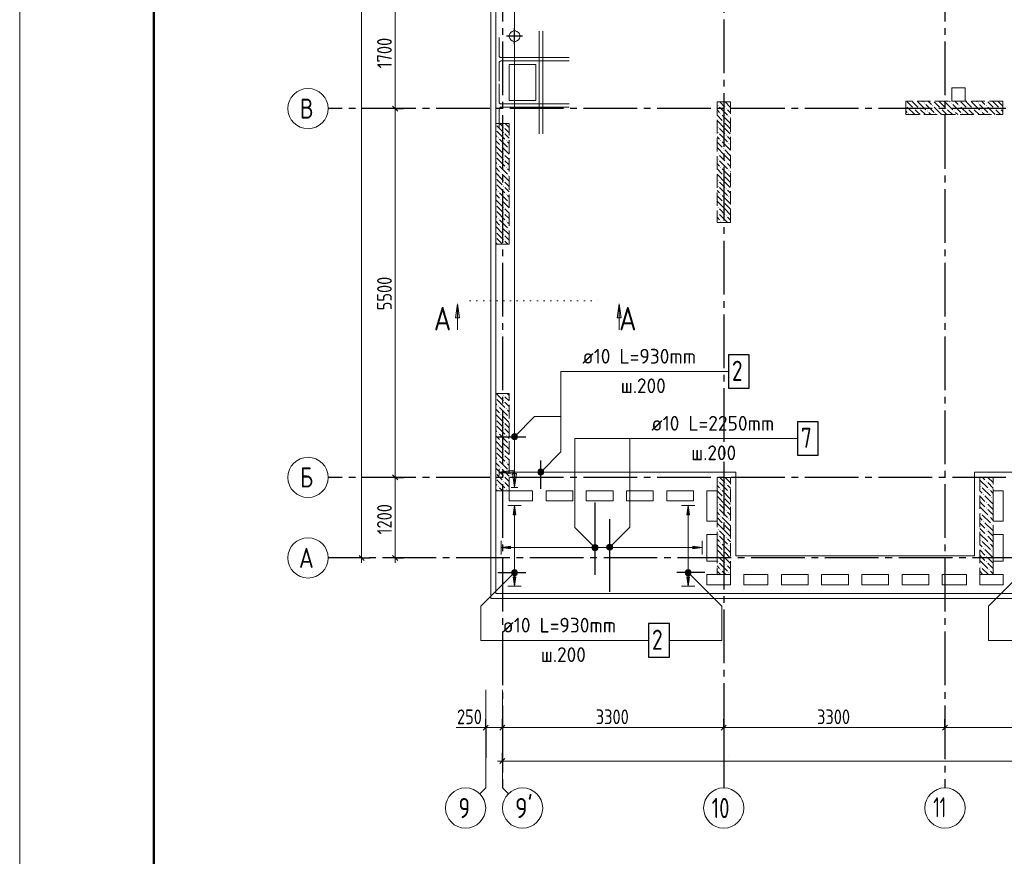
# Model space of a CAD drawing. Header units: millimetres. Extents: x 0 to 61017, y 0 to 42000.
# Tile 4 of 16: x 0 to 14685, y 15950 to 28426. Entities that reach past the tile are written whole.
import ezdxf

# ---------------------------------------------------------------- set-up
doc = ezdxf.new("R2010")
doc.units = ezdxf.units.MM
for name, pattern in [('______2', [270, 200, -70]), ('______5', [1100, 800, -100, 100, -100]), ('______9', [100, 0, -100])]:
    doc.linetypes.add(name, pattern=pattern)
for name, color, linetype, lineweight in [('Standard', 7, 'Continuous', 25), ('ЖБ Перекрытие верхний уровень', 7, 'Continuous', 35), ('ЖБ Пилон', 7, 'Continuous', 35), ('Обрамление проемов стержнями', 7, 'Continuous', 25), ('Оси', 40, '______5', 18), ('Позиционная метка линия выноска', 7, 'Continuous', 13), ('Позиционная метка номер позиции', 7, 'Continuous', 13), ('Размерная выноска', 7, 'Continuous', 13), ('Узлы символ', 7, 'Continuous', 25)]:
    doc.layers.add(name, color=color, linetype=linetype, lineweight=lineweight)
doc.layers.add('Обрамление П-обр. равн.', color=7, linetype='Continuous', lineweight=25, true_color=0x5f1e0f)
doc.styles.add('GOST 2.304-81', font='txt')
doc.styles.add('ISOCPEUR', font='txt')

msp = doc.modelspace()

# ---------------------------------------------------------------- hatches: boundary and pattern name
at = {"layer": 'ЖБ Пилон', "linetype": 'Continuous', "lineweight": 18, "transparency": 33554687}
for points in [[(13490, 27183), (13497, 27190), (13503, 27183), (13497, 27177)], [(13890, 27183), (13897, 27190), (13903, 27183), (13897, 27177)], [(14290, 27183), (14297, 27190), (14303, 27183), (14297, 27177)], [(10410, 27143), (10417, 27150), (10423, 27143), (10417, 27137)], [(10450, 27023), (10457, 27030), (10463, 27023), (10457, 27017)], [(10530, 27103), (10537, 27110), (10543, 27103), (10537, 27097)], [(13215, 27148), (13217, 27150), (13223, 27143), (13217, 27137), (13215, 27139)], [(13250, 27023), (13257, 27030), (13263, 27023), (13257, 27017)], [(13330, 27103), (13337, 27110), (13343, 27103), (13337, 27097)], [(13410, 27103), (13417, 27110), (13423, 27103), (13417, 27097)], [(13530, 27063), (13537, 27070), (13543, 27063), (13537, 27057)], [(13610, 27143), (13617, 27150), (13623, 27143), (13617, 27137)], [(13650, 27023), (13657, 27030), (13663, 27023), (13657, 27017)], [(13730, 27103), (13737, 27110), (13743, 27103), (13737, 27097)], [(13810, 27103), (13817, 27110), (13823, 27103), (13817, 27097)], [(13930, 27063), (13937, 27070), (13943, 27063), (13937, 27057)], [(14010, 27143), (14017, 27150), (14023, 27143), (14017, 27137)], [(14050, 27023), (14057, 27030), (14063, 27023), (14057, 27017)], [(14130, 27103), (14137, 27110), (14143, 27103), (14137, 27097)], [(14210, 27103), (14217, 27110), (14223, 27103), (14217, 27097)], [(14330, 27063), (14337, 27070), (14343, 27063), (14337, 27057)], [(14410, 27143), (14417, 27150), (14423, 27143), (14417, 27137)], [(14450, 27023), (14457, 27030), (14463, 27023), (14457, 27017)], [(14530, 27103), (14537, 27110), (14543, 27103), (14537, 27097)], [(14610, 27103), (14617, 27110), (14623, 27103), (14617, 27097)], [(10490, 26903), (10497, 26910), (10503, 26903), (10497, 26897)], [(10570, 26983), (10577, 26990), (10583, 26983), (10577, 26977)], [(7100, 26867), (7103, 26863), (7100, 26860)], [(7100, 26787), (7103, 26783), (7100, 26780)], [(7210, 26823), (7217, 26830), (7223, 26823), (7217, 26817)], [(7210, 26743), (7217, 26750), (7223, 26743), (7217, 26737)], [(10410, 26823), (10417, 26830), (10423, 26823), (10417, 26817)], [(10410, 26743), (10417, 26750), (10423, 26743), (10417, 26737)], [(7130, 26663), (7137, 26670), (7143, 26663), (7137, 26657)], [(7250, 26623), (7257, 26630), (7263, 26623), (7257, 26617)], [(10450, 26623), (10457, 26630), (10463, 26623), (10457, 26617)], [(10530, 26703), (10537, 26710), (10543, 26703), (10537, 26697)], [(10570, 26583), (10577, 26590), (10583, 26583), (10577, 26577)], [(7100, 26467), (7103, 26463), (7100, 26460)], [(7170, 26543), (7177, 26550), (7183, 26543), (7177, 26537)], [(7290, 26503), (7297, 26510), (7300, 26507), (7300, 26500), (7297, 26497)], [(10490, 26503), (10497, 26510), (10503, 26503), (10497, 26497)], [(7100, 26387), (7103, 26383), (7100, 26380)], [(7210, 26423), (7217, 26430), (7223, 26423), (7217, 26417)], [(7210, 26343), (7217, 26350), (7223, 26343), (7217, 26337)], [(10410, 26423), (10417, 26430), (10423, 26423), (10417, 26417)], [(10410, 26343), (10417, 26350), (10423, 26343), (10417, 26337)], [(10530, 26303), (10537, 26310), (10543, 26303), (10537, 26297)], [(7130, 26263), (7137, 26270), (7143, 26263), (7137, 26257)], [(7170, 26143), (7177, 26150), (7183, 26143), (7177, 26137)], [(7250, 26223), (7257, 26230), (7263, 26223), (7257, 26217)], [(10450, 26223), (10457, 26230), (10463, 26223), (10457, 26217)], [(10570, 26183), (10577, 26190), (10583, 26183), (10577, 26177)], [(7100, 26067), (7103, 26063), (7100, 26060)], [(7210, 26023), (7217, 26030), (7223, 26023), (7217, 26017)], [(7290, 26103), (7297, 26110), (7300, 26107), (7300, 26100), (7297, 26097)], [(10410, 26023), (10417, 26030), (10423, 26023), (10417, 26017)], [(10490, 26103), (10497, 26110), (10503, 26103), (10497, 26097)], [(7100, 25987), (7103, 25983), (7100, 25980)], [(7130, 25863), (7137, 25870), (7143, 25863), (7137, 25857)], [(7210, 25943), (7217, 25950), (7223, 25943), (7217, 25937)], [(10410, 25943), (10417, 25950), (10423, 25943), (10417, 25937)], [(10530, 25903), (10537, 25910), (10543, 25903), (10537, 25897)], [(7170, 25743), (7177, 25750), (7183, 25743), (7177, 25737)], [(7250, 25823), (7257, 25830), (7263, 25823), (7257, 25817)], [(7290, 25703), (7297, 25710), (7300, 25707), (7300, 25700), (7297, 25697)], [(10450, 25823), (10457, 25830), (10463, 25823), (10457, 25817)], [(10490, 25703), (10497, 25710), (10503, 25703), (10497, 25697)], [(10570, 25783), (10577, 25790), (10583, 25783), (10577, 25777)], [(7100, 25667), (7103, 25663), (7100, 25660)], [(7100, 25587), (7103, 25583), (7100, 25580)], [(7210, 25623), (7217, 25630), (7223, 25623), (7217, 25617)], [(10410, 25623), (10417, 25630), (10423, 25623), (10417, 25617)], [(7130, 25463), (7137, 25470), (7143, 25463), (7137, 25457)], [(7210, 25543), (7217, 25550), (7223, 25543), (7217, 25537)], [(7250, 25423), (7257, 25430), (7263, 25423), (7257, 25417)], [(10410, 25543), (10417, 25550), (10423, 25543), (10417, 25537)], [(10450, 25423), (10457, 25430), (10463, 25423), (10457, 25417)], [(10530, 25503), (10537, 25510), (10543, 25503), (10537, 25497)], [(7100, 25267), (7103, 25263), (7100, 25260)], [(7170, 25343), (7177, 25350), (7183, 25343), (7177, 25337)], [(7290, 25303), (7297, 25310), (7300, 25307), (7300, 25300), (7297, 25297)], [(7100, 25187), (7103, 25183), (7100, 25180)], [(7210, 25223), (7217, 25230), (7223, 25223), (7217, 25217)], [(7210, 25143), (7217, 25150), (7223, 25143), (7217, 25137)], [(7100, 22787), (7103, 22783), (7100, 22780)], [(7210, 22823), (7217, 22830), (7223, 22823), (7217, 22817)], [(7130, 22663), (7137, 22670), (7143, 22663), (7137, 22657)], [(7210, 22743), (7217, 22750), (7223, 22743), (7217, 22737)], [(7250, 22623), (7257, 22630), (7263, 22623), (7257, 22617)], [(7170, 22543), (7177, 22550), (7183, 22543), (7177, 22537)], [(7290, 22503), (7297, 22510), (7300, 22507), (7300, 22500), (7297, 22497)], [(7100, 22467), (7103, 22463), (7100, 22460)], [(7100, 22387), (7103, 22383), (7100, 22380)], [(7210, 22423), (7217, 22430), (7223, 22423), (7217, 22417)], [(7210, 22343), (7217, 22350), (7223, 22343), (7217, 22337)], [(7130, 22263), (7137, 22270), (7143, 22263), (7137, 22257)], [(7250, 22223), (7257, 22230), (7263, 22223), (7257, 22217)], [(7100, 22067), (7103, 22063), (7100, 22060)], [(7170, 22143), (7177, 22150), (7183, 22143), (7177, 22137)], [(7210, 22023), (7217, 22030), (7223, 22023), (7217, 22017)], [(7290, 22103), (7297, 22110), (7300, 22107), (7300, 22100), (7297, 22097)], [(7100, 21987), (7103, 21983), (7100, 21980)], [(7210, 21943), (7217, 21950), (7223, 21943), (7217, 21937)], [(7130, 21863), (7137, 21870), (7143, 21863), (7137, 21857)], [(7170, 21743), (7177, 21750), (7183, 21743), (7177, 21737)], [(7250, 21823), (7257, 21830), (7263, 21823), (7257, 21817)], [(7100, 21667), (7103, 21663), (7100, 21660)], [(7210, 21623), (7217, 21630), (7223, 21623), (7217, 21617)], [(7290, 21703), (7297, 21710), (7300, 21707), (7300, 21700), (7297, 21697)], [(7100, 21587), (7103, 21583), (7100, 21580)], [(7130, 21463), (7137, 21470), (7143, 21463), (7137, 21457)], [(7210, 21543), (7217, 21550), (7223, 21543), (7217, 21537)], [(10410, 21543), (10417, 21550), (10423, 21543), (10417, 21537)], [(10530, 21503), (10537, 21510), (10543, 21503), (10537, 21497)], [(14330, 21463), (14337, 21470), (14343, 21463), (14337, 21457)], [(14410, 21543), (14417, 21550), (14423, 21543), (14417, 21537)], [(7250, 21423), (7257, 21430), (7263, 21423), (7257, 21417)], [(10450, 21423), (10457, 21430), (10463, 21423), (10457, 21417)], [(10490, 21303), (10497, 21310), (10503, 21303), (10497, 21297)], [(10570, 21383), (10577, 21390), (10583, 21383), (10577, 21377)], [(14370, 21343), (14377, 21350), (14383, 21343), (14377, 21337)], [(14450, 21423), (14457, 21430), (14463, 21423), (14457, 21417)], [(14490, 21303), (14497, 21310), (14503, 21303), (14497, 21297)], [(10410, 21223), (10417, 21230), (10423, 21223), (10417, 21217)], [(10410, 21143), (10417, 21150), (10423, 21143), (10417, 21137)], [(14410, 21223), (14417, 21230), (14423, 21223), (14417, 21217)], [(14410, 21143), (14417, 21150), (14423, 21143), (14417, 21137)], [(10450, 21023), (10457, 21030), (10463, 21023), (10457, 21017)], [(10530, 21103), (10537, 21110), (10543, 21103), (10537, 21097)], [(14330, 21063), (14337, 21070), (14343, 21063), (14337, 21057)], [(14450, 21023), (14457, 21030), (14463, 21023), (14457, 21017)], [(10490, 20903), (10497, 20910), (10503, 20903), (10497, 20897)], [(10570, 20983), (10577, 20990), (10583, 20983), (10577, 20977)], [(14370, 20943), (14377, 20950), (14383, 20943), (14377, 20937)], [(14490, 20903), (14497, 20910), (14503, 20903), (14497, 20897)], [(10410, 20823), (10417, 20830), (10423, 20823), (10417, 20817)], [(10410, 20743), (10417, 20750), (10423, 20743), (10417, 20737)], [(10530, 20703), (10537, 20710), (10543, 20703), (10537, 20697)], [(14410, 20823), (14417, 20830), (14423, 20823), (14417, 20817)], [(14410, 20743), (14417, 20750), (14423, 20743), (14417, 20737)], [(10450, 20623), (10457, 20630), (10463, 20623), (10457, 20617)], [(10570, 20583), (10577, 20590), (10583, 20583), (10577, 20577)], [(14330, 20663), (14337, 20670), (14343, 20663), (14337, 20657)], [(14450, 20623), (14457, 20630), (14463, 20623), (14457, 20617)], [(10410, 20423), (10417, 20430), (10423, 20423), (10417, 20417)], [(10490, 20503), (10497, 20510), (10503, 20503), (10497, 20497)], [(14370, 20543), (14377, 20550), (14383, 20543), (14377, 20537)], [(14410, 20423), (14417, 20430), (14423, 20423), (14417, 20417)], [(14490, 20503), (14497, 20510), (14503, 20503), (14497, 20497)], [(10410, 20343), (10417, 20350), (10423, 20343), (10417, 20337)], [(10530, 20303), (10537, 20310), (10543, 20303), (10537, 20297)], [(14330, 20263), (14337, 20270), (14343, 20263), (14337, 20257)], [(14410, 20343), (14417, 20350), (14423, 20343), (14417, 20337)], [(10450, 20223), (10457, 20230), (10463, 20223), (10457, 20217)], [(10570, 20183), (10577, 20190), (10583, 20183), (10577, 20177)], [(14450, 20223), (14457, 20230), (14463, 20223), (14457, 20217)]]:
    msp.add_hatch(color=7, dxfattribs=at).paths.add_polyline_path(points, flags=16)
at = {"layer": 'Обрамление П-обр. равн.', "linetype": 'Continuous', "lineweight": 13, "transparency": 33554687}
for points in [[(7400, 21040), (7380, 21180), (7360, 21040)], [(9990, 21040), (9970, 21180), (9950, 21040)], [(8541, 20530), (8541, 20575), (8535, 20553)], [(8541, 20575), (8558, 20514), (8558, 20591)], [(8541, 20575), (8541, 20530), (8558, 20514)], [(8558, 20591), (8580, 20508), (8580, 20598)], [(8558, 20591), (8558, 20514), (8580, 20508)], [(8580, 20598), (8580, 20508), (8602, 20514)], [(8580, 20598), (8602, 20514), (8602, 20591)], [(8602, 20591), (8602, 20514), (8619, 20530)], [(8602, 20591), (8619, 20530), (8619, 20575)], [(8619, 20575), (8619, 20530), (8625, 20553)], [(10040, 20533), (10180, 20553), (10040, 20573)]]:
    msp.add_hatch(color=7, dxfattribs=at).paths.add_polyline_path(points)
for points in [[(7320, 20533), (7180, 20553), (7320, 20573)], [(7400, 20120), (7380, 19980), (7360, 20120)], [(9990, 20120), (9970, 19980), (9950, 20120)]]:
    msp.add_hatch(color=7, dxfattribs=at).paths.add_polyline_path(points, flags=16)
at = {"layer": 'Позиционная метка линия выноска', "linetype": 'Continuous', "lineweight": 13, "transparency": 33554687}
for points in [[(7360, 21650), (7150, 21680), (7360, 21710)], [(7410, 21660), (7380, 21450), (7350, 21660)]]:
    msp.add_hatch(color=7, dxfattribs=at).paths.add_polyline_path(points, flags=16)
at = {"layer": 'Позиционная метка номер позиции', "linetype": 'Continuous', "lineweight": 13, "transparency": 33554687}
for points in [[(7337, 22218), (7412, 22175), (7348, 22239)], [(7337, 22195), (7391, 22164), (7337, 22218)], [(7337, 22218), (7391, 22164), (7412, 22175)], [(7369, 22164), (7337, 22195), (7348, 22175)], [(7337, 22195), (7369, 22164), (7391, 22164)], [(7348, 22239), (7423, 22195), (7369, 22250)], [(7348, 22239), (7412, 22175), (7423, 22195)], [(7369, 22250), (7423, 22195), (7423, 22218)], [(7369, 22250), (7423, 22218), (7391, 22250)], [(7391, 22250), (7423, 22218), (7412, 22239)], [(7729, 21691), (7804, 21648), (7740, 21712)], [(7729, 21669), (7783, 21637), (7729, 21691)], [(7729, 21691), (7783, 21637), (7804, 21648)], [(7761, 21637), (7729, 21669), (7740, 21648)], [(7729, 21669), (7761, 21637), (7783, 21637)], [(7740, 21712), (7815, 21669), (7761, 21723)], [(7740, 21712), (7804, 21648), (7815, 21669)], [(7761, 21723), (7815, 21669), (7815, 21691)], [(7761, 21723), (7815, 21691), (7783, 21723)], [(7783, 21723), (7815, 21691), (7804, 21712)], [(8548, 20521), (8591, 20596), (8537, 20541)], [(8537, 20541), (8591, 20596), (8569, 20596)], [(8537, 20541), (8569, 20596), (8537, 20564)], [(8537, 20564), (8569, 20596), (8548, 20584)], [(8548, 20521), (8612, 20584), (8591, 20596)], [(8569, 20509), (8612, 20584), (8548, 20521)], [(8569, 20509), (8623, 20564), (8612, 20584)], [(8591, 20509), (8623, 20564), (8569, 20509)], [(8591, 20509), (8623, 20541), (8623, 20564)], [(8757, 20571), (8832, 20528), (8768, 20592)], [(8757, 20549), (8811, 20517), (8757, 20571)], [(8757, 20571), (8811, 20517), (8832, 20528)], [(8768, 20592), (8843, 20549), (8789, 20603)], [(8768, 20592), (8832, 20528), (8843, 20549)], [(8789, 20603), (8843, 20549), (8843, 20571)], [(8789, 20603), (8843, 20571), (8811, 20603)], [(8811, 20603), (8843, 20571), (8832, 20592)], [(8623, 20541), (8591, 20509), (8612, 20521)], [(8789, 20517), (8757, 20549), (8768, 20528)], [(8757, 20549), (8789, 20517), (8811, 20517)], [(7412, 20148), (7348, 20212), (7337, 20191)], [(7412, 20148), (7337, 20191), (7391, 20137)], [(7391, 20137), (7337, 20191), (7337, 20169)], [(7391, 20137), (7337, 20169), (7369, 20137)], [(7369, 20137), (7337, 20169), (7348, 20148)], [(7423, 20169), (7369, 20223), (7348, 20212)], [(7423, 20169), (7348, 20212), (7412, 20148)], [(7423, 20191), (7391, 20223), (7369, 20223)], [(7423, 20191), (7369, 20223), (7423, 20169)], [(7391, 20223), (7423, 20191), (7412, 20212)], [(9927, 20191), (9959, 20223), (9938, 20212)], [(9959, 20223), (9927, 20191), (9927, 20169)], [(9959, 20223), (9927, 20169), (9981, 20223)], [(9981, 20223), (9927, 20169), (9938, 20148)], [(9981, 20223), (9938, 20148), (10002, 20212)], [(10002, 20212), (9938, 20148), (9959, 20137)], [(10002, 20212), (9959, 20137), (10013, 20191)], [(10013, 20191), (9959, 20137), (9981, 20137)], [(10013, 20191), (9981, 20137), (10013, 20169)], [(10013, 20169), (9981, 20137), (10002, 20148)]]:
    msp.add_hatch(color=7, dxfattribs=at).paths.add_polyline_path(points)
at = {"layer": 'Узлы символ', "linetype": 'Continuous', "lineweight": 13, "transparency": 33554687}
for points in [[(6498, 23981), (6528, 24191), (6558, 23981)], [(8909, 23981), (8939, 24191), (8969, 23981)]]:
    msp.add_hatch(color=7, dxfattribs=at).paths.add_polyline_path(points, flags=16)

# ---------------------------------------------------------------- linework, layer by layer
at = {"layer": 'Standard', "color": 7, "linetype": 'Continuous', "lineweight": 13, "transparency": 33554687}
for p, q in [((5600, 27100), (5600, 28800)), ((5600, 21600), (5600, 27100)), ((5100, 20400), (5100, 20325)), ((5600, 20400), (5600, 20325)), ((6950, 16970), (6950, 18432)), ((7200, 16970), (7200, 18432)), ((6950, 17870), (6875, 17870)), ((6950, 17870), (7200, 17870)), ((7200, 17870), (10500, 17870)), ((10500, 17870), (13800, 17870)), ((13800, 17870), (17720, 17870)), ((7200, 17370), (7125, 17370)), ((49280, 17370), (7200, 17370)), ((6950, 16970), (6862, 16882)), ((7200, 16970), (7288, 16882))]:
    msp.add_line(p, q, dxfattribs=at)
at = {"layer": 'Standard', "color": 8, "linetype": '______5', "lineweight": -3, "transparency": 33554687}
for p, q in [((7380, 28060), (7380, 28300)), ((7500, 28180), (7260, 28180))]:
    msp.add_line(p, q, dxfattribs=at)
at = {"layer": 'Standard', "color": 251, "linetype": 'Continuous', "lineweight": -3, "true_color": 0x656565, "transparency": 33554687}
for p, q in [((5600, 27100), (5475, 27100)), ((5600, 27100), (5725, 27100)), ((5600, 27100), (5600, 27100)), ((5600, 21600), (5475, 21600)), ((5600, 21600), (5725, 21600)), ((5600, 21600), (5600, 21600)), ((5100, 20400), (4975, 20400)), ((5100, 20400), (5225, 20400)), ((5100, 20400), (5100, 20400)), ((5600, 20400), (5475, 20400)), ((5600, 20400), (5725, 20400)), ((5600, 20400), (5600, 20400)), ((6950, 17870), (6950, 17995)), ((7200, 17870), (7200, 17995)), ((10500, 17870), (10500, 17995)), ((13800, 17870), (13800, 17995)), ((6950, 17870), (6950, 17745)), ((6950, 17870), (6950, 17418)), ((7200, 17870), (7200, 17745)), ((7200, 17870), (7200, 17418)), ((10500, 17870), (10500, 17745)), ((10500, 17870), (10500, 17418)), ((13800, 17870), (13800, 17745)), ((13800, 17870), (13800, 17418)), ((7200, 17370), (7200, 17495)), ((7200, 17370), (7200, 17245)), ((7200, 17370), (7200, 17370))]:
    msp.add_line(p, q, dxfattribs=at)
at = {"layer": 'Standard', "color": 7, "linetype": 'Continuous', "lineweight": 25, "transparency": 33554687}
for p, q in [((5638, 27063), (5562, 27138)), ((5638, 21562), (5562, 21638)), ((5138, 20362), (5062, 20438)), ((5638, 20362), (5562, 20438)), ((6912, 17833), (6987, 17907)), ((7162, 17833), (7238, 17907)), ((10462, 17833), (10538, 17907)), ((13762, 17833), (13838, 17907)), ((7238, 17407), (7162, 17333))]:
    msp.add_line(p, q, dxfattribs=at)
at = {"layer": 'Standard', "color": 7, "linetype": 'Continuous', "lineweight": 13, "transparency": 33554687}
msp.add_lwpolyline([(0, 0), (59400, 0), (59400, 42000), (0, 42000), (0, 0)], close=True, dxfattribs=at)
at = {"layer": 'Standard', "color": 7, "linetype": 'Continuous', "lineweight": 50, "transparency": 33554687}
msp.add_lwpolyline([(2000, 41500), (58900, 41500), (58900, 500), (2000, 500), (2000, 41500)], close=True, dxfattribs=at)
at = {"layer": 'Standard', "color": 7, "linetype": 'Continuous', "lineweight": 13, "transparency": 33554687}
for points in [[(5100, 20400), (5100, 29236), (5100, 29236), (5100, 38900)], [(5600, 20400), (5600, 20655), (5600, 20655), (5600, 21600)]]:
    msp.add_lwpolyline(points, dxfattribs=at)
at = {"layer": 'Standard', "color": 254, "linetype": 'Continuous', "lineweight": 13, "true_color": 0xc4c4ff, "transparency": 33554687}
msp.add_lwpolyline([(7029, 19795), (49781, 19795), (49781, 34901), (7029, 34901), (7029, 19795)], dxfattribs=at)
at = {"layer": 'ЖБ Перекрытие верхний уровень', "color": 7, "linetype": 'Continuous', "lineweight": 18, "transparency": 33554687}
for p, q in [((7100, 34500), (7100, 19870)), ((7308, 28217), (7300, 28193)), ((7323, 28237), (7308, 28217)), ((7343, 28252), (7323, 28237)), ((7367, 28260), (7343, 28252)), ((7393, 28260), (7367, 28260)), ((7417, 28252), (7393, 28260)), ((7437, 28237), (7417, 28252)), ((7452, 28217), (7437, 28237)), ((7460, 28193), (7452, 28217)), ((7300, 28193), (7300, 28167)), ((7300, 28167), (7308, 28143)), ((7308, 28143), (7323, 28123)), ((7323, 28123), (7343, 28108)), ((7343, 28108), (7367, 28100)), ((7367, 28100), (7393, 28100)), ((7393, 28100), (7417, 28108)), ((7417, 28108), (7437, 28123)), ((7437, 28123), (7452, 28143)), ((7452, 28143), (7460, 28167)), ((7460, 28167), (7460, 28193)), ((7700, 27760), (7300, 27760)), ((7300, 27760), (7300, 27220)), ((7700, 27220), (7700, 27760)), ((14100, 27410), (13900, 27410)), ((13900, 27410), (13900, 27210)), ((14100, 27210), (14100, 27410)), ((7300, 27220), (7700, 27220)), ((13900, 27210), (14100, 27210)), ((7300, 21250), (7300, 21400)), ((7300, 21400), (7650, 21400)), ((7650, 21400), (7650, 21250)), ((7850, 21250), (7850, 21400)), ((7850, 21400), (8250, 21400)), ((8250, 21400), (8250, 21250)), ((8450, 21250), (8450, 21400)), ((8450, 21400), (8850, 21400)), ((8850, 21400), (8850, 21250)), ((9050, 21250), (9050, 21400)), ((9050, 21400), (9450, 21400)), ((9450, 21400), (9450, 21250)), ((9650, 21250), (9650, 21400)), ((9650, 21400), (10050, 21400)), ((10050, 21400), (10050, 21250)), ((10250, 20950), (10250, 21400)), ((10250, 21400), (10400, 21400)), ((10400, 21400), (10400, 20950)), ((14520, 20950), (14520, 21400)), ((14520, 21400), (14670, 21400)), ((14670, 21400), (14670, 20950)), ((7650, 21250), (7300, 21250)), ((8250, 21250), (7850, 21250)), ((8850, 21250), (8450, 21250)), ((9450, 21250), (9050, 21250)), ((10050, 21250), (9650, 21250)), ((10400, 20950), (10250, 20950)), ((14670, 20950), (14520, 20950)), ((10250, 20350), (10250, 20750)), ((10250, 20750), (10400, 20750)), ((10400, 20750), (10400, 20350)), ((14520, 20350), (14520, 20750)), ((14520, 20750), (14670, 20750)), ((14670, 20750), (14670, 20350)), ((10400, 20350), (10250, 20350)), ((14670, 20350), (14520, 20350)), ((10250, 20000), (10250, 20150)), ((10250, 20150), (10600, 20150)), ((10600, 20150), (10600, 20000)), ((10800, 20000), (10800, 20150)), ((10800, 20150), (11160, 20150)), ((11160, 20150), (11160, 20000)), ((11360, 20000), (11360, 20150)), ((11360, 20150), (11760, 20150)), ((11760, 20150), (11760, 20000)), ((11960, 20000), (11960, 20150)), ((11960, 20150), (12360, 20150)), ((12360, 20150), (12360, 20000)), ((12560, 20000), (12560, 20150)), ((12560, 20150), (12960, 20150)), ((12960, 20150), (12960, 20000)), ((13160, 20000), (13160, 20150)), ((13160, 20150), (13560, 20150)), ((13560, 20150), (13560, 20000)), ((13760, 20000), (13760, 20150)), ((13760, 20150), (14120, 20150)), ((14120, 20150), (14120, 20000)), ((14320, 20000), (14320, 20150)), ((14320, 20150), (14670, 20150)), ((14670, 20150), (14670, 20000)), ((10600, 20000), (10250, 20000)), ((11160, 20000), (10800, 20000)), ((11760, 20000), (11360, 20000)), ((12360, 20000), (11960, 20000)), ((12960, 20000), (12560, 20000)), ((13560, 20000), (13160, 20000)), ((14120, 20000), (13760, 20000)), ((14670, 20000), (14320, 20000)), ((7100, 19870), (28240, 19870))]:
    msp.add_line(p, q, dxfattribs=at)
at = {"layer": 'ЖБ Пилон', "color": 253, "linetype": '______2', "lineweight": 13, "true_color": 0xa0a0a0, "transparency": 33554687}
for p, q in [((10400, 27200), (10400, 25400)), ((10600, 27200), (10400, 27200)), ((10600, 25400), (10600, 27200)), ((14665, 27210), (13215, 27210)), ((13215, 27210), (13215, 27010)), ((14665, 27010), (14665, 27210)), ((7100, 26880), (7100, 25080)), ((7300, 26880), (7100, 26880)), ((7300, 25080), (7300, 26880)), ((13215, 27010), (14665, 27010)), ((10400, 25400), (10600, 25400)), ((7100, 25080), (7300, 25080)), ((7100, 22850), (7100, 21400)), ((7300, 22850), (7100, 22850)), ((7300, 21400), (7300, 22850)), ((10400, 21600), (10400, 20150)), ((10600, 21600), (10400, 21600)), ((10600, 20150), (10600, 21600)), ((14320, 21600), (14320, 20150)), ((14520, 21600), (14320, 21600)), ((14520, 20150), (14520, 21600)), ((7100, 21400), (7300, 21400)), ((10400, 20150), (10600, 20150)), ((14320, 20150), (14520, 20150))]:
    msp.add_line(p, q, dxfattribs=at)
at = {"layer": 'ЖБ Пилон', "color": 9, "linetype": 'Continuous', "lineweight": 18, "true_color": 0xc7c7c7, "transparency": 33554687}
for p, q in [((10440, 27200), (10517, 27123)), ((10520, 27200), (10597, 27123)), ((13237, 27203), (13317, 27123)), ((13317, 27203), (13310, 27210)), ((13317, 27203), (13397, 27123)), ((13390, 27210), (13397, 27203)), ((13397, 27203), (13517, 27083)), ((13470, 27210), (13477, 27203)), ((13557, 27203), (13550, 27210)), ((13597, 27163), (13557, 27203)), ((13637, 27203), (13717, 27123)), ((13717, 27203), (13710, 27210)), ((13717, 27203), (13797, 27123)), ((13790, 27210), (13797, 27203)), ((13797, 27203), (13917, 27083)), ((13870, 27210), (13877, 27203)), ((13957, 27203), (13950, 27210)), ((13997, 27163), (13957, 27203)), ((14037, 27203), (14117, 27123)), ((14117, 27203), (14110, 27210)), ((14117, 27203), (14197, 27123)), ((14190, 27210), (14197, 27203)), ((14197, 27203), (14317, 27083)), ((14270, 27210), (14277, 27203)), ((14357, 27203), (14350, 27210)), ((14397, 27163), (14357, 27203)), ((14437, 27203), (14517, 27123)), ((14517, 27203), (14510, 27210)), ((14517, 27203), (14597, 27123)), ((14590, 27210), (14597, 27203)), ((14597, 27203), (14665, 27135)), ((10400, 27080), (10437, 27043)), ((10437, 27123), (10557, 27003)), ((10597, 27043), (10557, 27083)), ((10600, 27040), (10597, 27043)), ((13215, 27065), (13237, 27043)), ((13237, 27123), (13350, 27010)), ((13397, 27043), (13357, 27083)), ((13430, 27010), (13397, 27043)), ((13437, 27083), (13510, 27010)), ((13517, 27163), (13637, 27043)), ((13557, 27043), (13590, 27010)), ((13637, 27123), (13750, 27010)), ((13797, 27043), (13757, 27083)), ((13830, 27010), (13797, 27043)), ((13837, 27083), (13910, 27010)), ((13917, 27163), (14037, 27043)), ((13957, 27043), (13990, 27010)), ((14037, 27123), (14150, 27010)), ((14197, 27043), (14157, 27083)), ((14230, 27010), (14197, 27043)), ((14237, 27083), (14310, 27010)), ((14317, 27163), (14437, 27043)), ((14357, 27043), (14390, 27010)), ((14437, 27123), (14550, 27010)), ((14597, 27043), (14557, 27083)), ((14630, 27010), (14597, 27043)), ((14637, 27083), (14665, 27055)), ((7160, 26880), (7197, 26843)), ((7300, 26820), (7240, 26880)), ((10400, 27000), (10477, 26923)), ((10517, 26803), (10400, 26920)), ((10597, 26883), (10477, 27003)), ((10517, 26883), (10597, 26803)), ((10597, 26963), (10600, 26960)), ((10597, 26883), (10600, 26880)), ((7157, 26803), (7117, 26843)), ((7117, 26763), (7237, 26643)), ((7197, 26763), (7157, 26803)), ((7237, 26803), (7300, 26740)), ((10437, 26803), (10517, 26723)), ((10517, 26803), (10597, 26723)), ((10597, 26803), (10600, 26800)), ((7100, 26700), (7117, 26683)), ((7100, 26620), (7157, 26563)), ((7157, 26643), (7277, 26523)), ((7237, 26723), (7300, 26660)), ((7300, 26580), (7277, 26603)), ((10400, 26680), (10437, 26643)), ((10400, 26600), (10477, 26523)), ((10437, 26723), (10557, 26603)), ((10597, 26483), (10477, 26603)), ((10597, 26643), (10557, 26683)), ((10600, 26640), (10597, 26643)), ((7100, 26540), (7197, 26443)), ((7157, 26403), (7117, 26443)), ((7300, 26420), (7197, 26523)), ((10517, 26403), (10400, 26520)), ((10517, 26483), (10597, 26403)), ((10597, 26563), (10600, 26560)), ((10597, 26483), (10600, 26480)), ((7100, 26300), (7117, 26283)), ((7117, 26363), (7237, 26243)), ((7197, 26363), (7157, 26403)), ((7237, 26403), (7300, 26340)), ((7237, 26323), (7300, 26260)), ((10437, 26403), (10517, 26323)), ((10437, 26323), (10557, 26203)), ((10517, 26403), (10597, 26323)), ((10597, 26403), (10600, 26400)), ((7100, 26220), (7157, 26163)), ((7100, 26140), (7197, 26043)), ((7157, 26243), (7277, 26123)), ((7300, 26180), (7277, 26203)), ((10400, 26280), (10437, 26243)), ((10400, 26200), (10477, 26123)), ((10597, 26083), (10477, 26203)), ((10597, 26243), (10557, 26283)), ((10600, 26240), (10597, 26243)), ((10597, 26163), (10600, 26160)), ((7157, 26003), (7117, 26043)), ((7197, 25963), (7157, 26003)), ((7300, 26020), (7197, 26123)), ((7237, 26003), (7300, 25940)), ((10517, 26003), (10400, 26120)), ((10437, 26003), (10517, 25923)), ((10517, 26083), (10597, 26003)), ((10517, 26003), (10597, 25923)), ((10597, 26083), (10600, 26080)), ((10597, 26003), (10600, 26000)), ((7100, 25900), (7117, 25883)), ((7117, 25963), (7237, 25843)), ((7237, 25923), (7300, 25860)), ((10400, 25880), (10437, 25843)), ((10437, 25923), (10557, 25803)), ((10597, 25843), (10557, 25883)), ((7100, 25820), (7157, 25763)), ((7100, 25740), (7197, 25643)), ((7157, 25843), (7277, 25723)), ((7300, 25620), (7197, 25723)), ((7300, 25780), (7277, 25803)), ((10400, 25800), (10477, 25723)), ((10517, 25603), (10400, 25720)), ((10597, 25683), (10477, 25803)), ((10600, 25840), (10597, 25843)), ((10597, 25763), (10600, 25760)), ((7157, 25603), (7117, 25643)), ((7117, 25563), (7237, 25443)), ((7197, 25563), (7157, 25603)), ((7237, 25603), (7300, 25540)), ((10437, 25603), (10517, 25523)), ((10517, 25683), (10597, 25603)), ((10517, 25603), (10597, 25523)), ((10597, 25683), (10600, 25680)), ((10597, 25603), (10600, 25600)), ((7100, 25500), (7117, 25483)), ((7100, 25420), (7157, 25363)), ((7157, 25443), (7277, 25323)), ((7237, 25523), (7300, 25460)), ((10400, 25480), (10437, 25443)), ((10437, 25523), (10557, 25403)), ((10597, 25443), (10557, 25483)), ((10600, 25440), (10597, 25443)), ((7100, 25340), (7197, 25243)), ((7300, 25220), (7197, 25323)), ((7300, 25380), (7277, 25403)), ((10400, 25400), (10400, 25400)), ((10480, 25400), (10477, 25403)), ((7157, 25203), (7117, 25243)), ((7117, 25163), (7200, 25080)), ((7197, 25163), (7157, 25203)), ((7237, 25203), (7300, 25140)), ((7237, 25123), (7280, 25080)), ((7100, 25100), (7117, 25083)), ((7157, 22803), (7117, 22843)), ((7117, 22763), (7237, 22643)), ((7197, 22763), (7157, 22803)), ((7190, 22850), (7197, 22843)), ((7237, 22803), (7300, 22740)), ((7300, 22820), (7270, 22850)), ((7100, 22700), (7117, 22683)), ((7100, 22620), (7157, 22563)), ((7157, 22643), (7277, 22523)), ((7237, 22723), (7300, 22660)), ((7100, 22540), (7197, 22443)), ((7300, 22420), (7197, 22523)), ((7300, 22580), (7277, 22603)), ((7157, 22403), (7117, 22443)), ((7117, 22363), (7237, 22243)), ((7197, 22363), (7157, 22403)), ((7237, 22403), (7300, 22340)), ((7237, 22323), (7300, 22260)), ((7100, 22300), (7117, 22283)), ((7100, 22220), (7157, 22163)), ((7157, 22243), (7277, 22123)), ((7300, 22180), (7277, 22203)), ((7100, 22140), (7197, 22043)), ((7157, 22003), (7117, 22043)), ((7300, 22020), (7197, 22123)), ((7100, 21900), (7117, 21883)), ((7117, 21963), (7237, 21843)), ((7197, 21963), (7157, 22003)), ((7237, 22003), (7300, 21940)), ((7237, 21923), (7300, 21860)), ((7100, 21820), (7157, 21763)), ((7100, 21740), (7197, 21643)), ((7157, 21843), (7277, 21723)), ((7300, 21780), (7277, 21803)), ((7157, 21603), (7117, 21643)), ((7197, 21563), (7157, 21603)), ((7300, 21620), (7197, 21723)), ((7237, 21603), (7300, 21540)), ((10440, 21600), (10517, 21523)), ((10520, 21600), (10597, 21523)), ((14397, 21563), (14360, 21600)), ((14440, 21600), (14517, 21523)), ((7100, 21500), (7117, 21483)), ((7117, 21563), (7237, 21443)), ((7157, 21443), (7200, 21400)), ((7237, 21523), (7300, 21460)), ((10400, 21480), (10437, 21443)), ((10437, 21523), (10557, 21403)), ((10597, 21443), (10557, 21483)), ((10600, 21440), (10597, 21443)), ((14320, 21560), (14437, 21443)), ((14357, 21443), (14477, 21323)), ((14437, 21523), (14520, 21440)), ((7100, 21420), (7120, 21400)), ((7280, 21400), (7277, 21403)), ((10400, 21400), (10477, 21323)), ((10517, 21203), (10400, 21320)), ((10597, 21283), (10477, 21403)), ((10597, 21363), (10600, 21360)), ((14320, 21400), (14357, 21363)), ((14320, 21320), (14397, 21243)), ((14517, 21203), (14397, 21323)), ((14520, 21360), (14477, 21403)), ((10437, 21203), (10517, 21123)), ((10517, 21283), (10597, 21203)), ((10517, 21203), (10597, 21123)), ((10597, 21283), (10600, 21280)), ((10597, 21203), (10600, 21200)), ((14357, 21203), (14320, 21240)), ((14320, 21160), (14437, 21043)), ((14397, 21163), (14357, 21203)), ((14437, 21203), (14517, 21123)), ((14517, 21283), (14520, 21280)), ((14517, 21203), (14520, 21200)), ((10400, 21080), (10437, 21043)), ((10400, 21000), (10477, 20923)), ((10437, 21123), (10557, 21003)), ((10597, 20883), (10477, 21003)), ((10597, 21043), (10557, 21083)), ((10600, 21040), (10597, 21043)), ((14320, 21000), (14357, 20963)), ((14357, 21043), (14477, 20923)), ((14437, 21123), (14520, 21040)), ((14520, 20960), (14477, 21003)), ((10517, 20803), (10400, 20920)), ((10517, 20883), (10597, 20803)), ((10597, 20963), (10600, 20960)), ((10597, 20883), (10600, 20880)), ((14320, 20920), (14397, 20843)), ((14517, 20803), (14397, 20923)), ((14517, 20883), (14520, 20880)), ((10437, 20803), (10517, 20723)), ((10437, 20723), (10557, 20603)), ((10517, 20803), (10597, 20723)), ((10597, 20803), (10600, 20800)), ((14357, 20803), (14320, 20840)), ((14320, 20760), (14437, 20643)), ((14397, 20763), (14357, 20803)), ((14437, 20803), (14517, 20723)), ((14437, 20723), (14520, 20640)), ((14517, 20803), (14520, 20800)), ((10400, 20680), (10437, 20643)), ((10400, 20600), (10477, 20523)), ((10597, 20483), (10477, 20603)), ((10597, 20643), (10557, 20683)), ((10600, 20640), (10597, 20643)), ((10597, 20563), (10600, 20560)), ((14320, 20600), (14357, 20563)), ((14357, 20643), (14477, 20523)), ((14520, 20560), (14477, 20603)), ((10517, 20403), (10400, 20520)), ((10517, 20483), (10597, 20403)), ((10597, 20483), (10600, 20480)), ((14320, 20520), (14397, 20443)), ((14357, 20403), (14320, 20440)), ((14517, 20403), (14397, 20523)), ((14517, 20483), (14520, 20480)), ((10400, 20280), (10437, 20243)), ((10437, 20403), (10517, 20323)), ((10437, 20323), (10557, 20203)), ((10517, 20403), (10597, 20323)), ((10597, 20243), (10557, 20283)), ((10597, 20403), (10600, 20400)), ((14320, 20360), (14437, 20243)), ((14397, 20363), (14357, 20403)), ((14437, 20403), (14517, 20323)), ((14437, 20323), (14520, 20240)), ((14517, 20403), (14520, 20400)), ((10400, 20200), (10450, 20150)), ((10530, 20150), (10477, 20203)), ((10600, 20240), (10597, 20243)), ((10597, 20163), (10600, 20160)), ((14320, 20200), (14357, 20163)), ((14357, 20243), (14450, 20150)), ((14520, 20160), (14477, 20203))]:
    msp.add_line(p, q, dxfattribs=at)
at = {"layer": 'Обрамление П-обр. равн.', "color": 7, "linetype": 'Continuous', "lineweight": 25, "transparency": 33554687}
for p, q in [((7130, 22207), (7550, 22207)), ((7772, 21430), (7772, 21850)), ((8580, 21225), (8580, 20145)), ((8800, 19895), (8800, 20975)), ((7130, 20180), (7550, 20180)), ((10220, 20180), (9800, 20180))]:
    msp.add_line(p, q, dxfattribs=at)
at = {"layer": 'Обрамление П-обр. равн.', "color": 251, "linetype": 'Continuous', "lineweight": 13, "true_color": 0x494949, "transparency": 33554687}
for p, q in [((7380, 21180), (7280, 21180)), ((7380, 21180), (7360, 21040)), ((7400, 21040), (7380, 21180)), ((7380, 21180), (7480, 21180)), ((7380, 21180), (7380, 21180)), ((9970, 21180), (9870, 21180)), ((9970, 21180), (9950, 21040)), ((9990, 21040), (9970, 21180)), ((9970, 21180), (10070, 21180)), ((9970, 21180), (9970, 21180)), ((7360, 21040), (7400, 21040)), ((7380, 20210), (7380, 21040)), ((9950, 21040), (9990, 21040)), ((9970, 20210), (9970, 21040)), ((7180, 20553), (7180, 20653)), ((7180, 20553), (7320, 20573)), ((7320, 20573), (7320, 20533)), ((8580, 20598), (8580, 20598)), ((10180, 20553), (10040, 20573)), ((10040, 20573), (10040, 20533)), ((10180, 20553), (10180, 20653)), ((7320, 20533), (7180, 20553)), ((7180, 20553), (7180, 20453)), ((7180, 20553), (7180, 20553)), ((7320, 20553), (8550, 20553)), ((8580, 20508), (8580, 20508)), ((8610, 20553), (10040, 20553)), ((10040, 20533), (10180, 20553)), ((10180, 20553), (10180, 20453)), ((10180, 20553), (10180, 20553)), ((7335, 20180), (7335, 20180)), ((7380, 19980), (7360, 20120)), ((7360, 20120), (7400, 20120)), ((7380, 20120), (7380, 20150)), ((7400, 20120), (7380, 19980)), ((7425, 20180), (7425, 20180)), ((9925, 20180), (9925, 20180)), ((9970, 19980), (9950, 20120)), ((9950, 20120), (9990, 20120)), ((9970, 20120), (9970, 20150)), ((9990, 20120), (9970, 19980)), ((10015, 20180), (10015, 20180)), ((7380, 19980), (7280, 19980)), ((7380, 19980), (7480, 19980)), ((7380, 19980), (7380, 19980)), ((9970, 19980), (9870, 19980)), ((9970, 19980), (10070, 19980)), ((9970, 19980), (9970, 19980))]:
    msp.add_line(p, q, dxfattribs=at)
at = {"layer": 'Обрамление П-обр. равн.', "color": 7, "linetype": 'Continuous', "lineweight": 25, "transparency": 33554687}
for points in [[(10572, 22930), (10882, 22930), (10882, 23430), (10572, 23430), (10572, 22930)], [(11600, 21930), (11910, 21930), (11910, 22430), (11600, 22430), (11600, 21930)], [(9380, 18920), (9690, 18920), (9690, 19420), (9380, 19420), (9380, 18920)]]:
    msp.add_lwpolyline(points, dxfattribs=at)
at = {"layer": 'Обрамление П-обр. равн.', "color": 251, "linetype": 'Continuous', "lineweight": 13, "true_color": 0x494949, "transparency": 33554687}
msp.add_circle((8580, 20553), 45, dxfattribs=at)
at = {"layer": 'Обрамление проемов стержнями', "color": 7, "linetype": 'Continuous', "lineweight": 18, "transparency": 33554687}
for p, q in [((7750, 26725), (7750, 28255)), ((7800, 26725), (7800, 28255))]:
    msp.add_line(p, q, dxfattribs=at)
for points in [[(8195, 27860), (7179, 27860), (7173, 27861), (7168, 27863), (7163, 27865), (7159, 27869), (7155, 27873), (7153, 27878), (7151, 27883), (7150, 27889), (7150, 28160)], [(8195, 27810), (7179, 27810), (7173, 27809), (7168, 27807), (7163, 27805), (7159, 27801), (7155, 27797), (7153, 27792), (7151, 27787), (7150, 27781), (7150, 27510)], [(8195, 27170), (7179, 27170), (7173, 27171), (7168, 27173), (7163, 27175), (7159, 27179), (7155, 27183), (7153, 27188), (7151, 27193), (7150, 27199), (7150, 27470)], [(8195, 27120), (7179, 27120), (7173, 27119), (7168, 27117), (7163, 27115), (7159, 27111), (7155, 27107), (7153, 27102), (7151, 27097), (7150, 27091), (7150, 26820)]]:
    msp.add_lwpolyline(points, dxfattribs=at)
at = {"layer": 'Оси', "color": 8, "linetype": '______5', "lineweight": -3, "transparency": 33554687}
for p, q in [((7200, 35800), (7200, 16970)), ((13800, 35800), (13800, 16970)), ((10500, 35030), (10500, 16970)), ((49910, 27100), (4600, 27100)), ((49910, 21600), (4600, 21600)), ((50210, 20400), (4600, 20400)), ((10574, 17456), (10574, 17456))]:
    msp.add_line(p, q, dxfattribs=at)
at = {"layer": 'Оси', "color": 7, "linetype": 'Continuous', "lineweight": 13, "transparency": 33554687}
for centre in [(4300, 27100), (4300, 21600), (4300, 20400), (6650, 16670), (7500, 16670), (10500, 16670), (13800, 16670)]:
    msp.add_circle(centre, 300, dxfattribs=at)
at = {"layer": 'Позиционная метка линия выноска', "color": 251, "linetype": 'Continuous', "lineweight": 13, "true_color": 0x494949, "transparency": 33554687}
for p, q in [((7150, 21630), (7150, 21730)), ((7150, 21680), (7360, 21710)), ((7150, 21680), (7150, 21680)), ((7150, 21680), (7150, 21680)), ((7150, 21680), (7150, 21680)), ((7360, 21650), (7150, 21680)), ((7380, 21450), (7350, 21660)), ((7350, 21660), (7410, 21660)), ((7360, 21710), (7360, 21650)), ((7360, 21680), (7375, 21680)), ((7380, 21660), (7380, 21675)), ((7410, 21660), (7380, 21450)), ((7330, 21450), (7430, 21450)), ((7380, 21450), (7380, 21450)), ((7380, 21450), (7380, 21450)), ((7380, 21450), (7380, 21450))]:
    msp.add_line(p, q, dxfattribs=at)
for points in [[(7380, 21450), (7380, 34220), (13610, 34220), (13610, 31280), (11770, 31280), (11770, 30280), (13610, 30280), (13610, 28620), (19120, 28620), (19120, 29120), (20470, 29120), (20470, 28440), (21830, 28440), (21830, 30280), (23670, 30280), (23670, 31280), (21830, 31280), (21830, 34220), (34930, 34220)], [(7150, 21680), (10680, 21680), (10680, 20430), (14240, 20430), (14240, 21680), (21200, 21680), (21200, 20430), (24760, 20430), (24760, 21680), (31440, 21680)]]:
    msp.add_lwpolyline(points, dxfattribs=at)
at = {"layer": 'Позиционная метка номер позиции', "color": 7, "linetype": 'Continuous', "lineweight": 13, "transparency": 33554687}
for p, q in [((7348, 22239), (7348, 22239)), ((7348, 22175), (7348, 22175)), ((7412, 22239), (7412, 22239)), ((7412, 22175), (7412, 22175)), ((7740, 21712), (7740, 21712)), ((7740, 21648), (7740, 21648)), ((7804, 21712), (7804, 21712)), ((7804, 21648), (7804, 21648)), ((8548, 20584), (8548, 20584)), ((8612, 20584), (8612, 20584)), ((8768, 20592), (8768, 20592)), ((8832, 20592), (8832, 20592)), ((8548, 20521), (8548, 20521)), ((8612, 20521), (8612, 20521)), ((8768, 20528), (8768, 20528)), ((8832, 20528), (8832, 20528)), ((7348, 20212), (7348, 20212)), ((7348, 20148), (7348, 20148)), ((7412, 20212), (7412, 20212)), ((7412, 20148), (7412, 20148)), ((9938, 20212), (9938, 20212)), ((9938, 20148), (9938, 20148)), ((10002, 20212), (10002, 20212)), ((10002, 20148), (10002, 20148))]:
    msp.add_line(p, q, dxfattribs=at)
for points in [[(7380, 22207), (7680, 22507), (8072, 22507), (8072, 23180), (10572, 23180)], [(7772, 21680), (8072, 21980), (8072, 23180), (10572, 23180)], [(8580, 20553), (8280, 20853), (8280, 22180), (11600, 22180)], [(8800, 20560), (9100, 20860), (9100, 22180), (11600, 22180)], [(7380, 20180), (6880, 19680), (6880, 19170), (9380, 19170)], [(9970, 20180), (10470, 19680), (10470, 19170), (9690, 19170)], [(14950, 20180), (14450, 19680), (14450, 19170), (16950, 19170)]]:
    msp.add_lwpolyline(points, dxfattribs=at)
for centre in [(7380, 22207), (7772, 21680), (8580, 20553), (8800, 20560), (7380, 20180), (9970, 20180)]:
    msp.add_circle(centre, 45, dxfattribs=at)
at = {"layer": 'Размерная выноска', "color": 7, "linetype": 'Continuous', "lineweight": 13, "transparency": 33554687}
msp.add_line((6950, 17870), (6510, 17870), dxfattribs=at)
at = {"layer": 'Узлы символ', "color": 7, "linetype": '______9', "lineweight": 13, "transparency": 33554687}
msp.add_line((6720, 24232), (8717, 24232), dxfattribs=at)
at = {"layer": 'Узлы символ', "color": 7, "linetype": 'Continuous', "lineweight": 13, "transparency": 33554687}
for p, q in [((6498, 23981), (6528, 24191)), ((6528, 24191), (6528, 23801)), ((6528, 24191), (6528, 24191)), ((6528, 24191), (6528, 24191)), ((6528, 24191), (6528, 24191)), ((6528, 24191), (6558, 23981)), ((8909, 23981), (8939, 24191)), ((8939, 24191), (8939, 23801)), ((8939, 24191), (8939, 24191)), ((8939, 24191), (8939, 24191)), ((8939, 24191), (8939, 24191)), ((8939, 24191), (8969, 23981)), ((6558, 23981), (6498, 23981)), ((6528, 23981), (6528, 23966)), ((8969, 23981), (8909, 23981)), ((8939, 23981), (8939, 23966))]:
    msp.add_line(p, q, dxfattribs=at)

# ---------------------------------------------------------------- texts
at = {"layer": 'Standard', "color": 7, "linetype": 'Continuous', "lineweight": 25, "transparency": 33554687, "char_height": 220, "attachment_point": 7, "rotation": 90, "style": 'GOST 2.304-81'}
for s, insert, width in [('1700', (5550, 27700), 625.74), ('5500', (5550, 24092), 641.48), ('1200', (5550, 20750), 625.73)]:
    msp.add_mtext(s, dxfattribs=dict(at, insert=insert, width=width))
at = {"layer": 'Standard', "color": 7, "linetype": 'Continuous', "lineweight": 25, "transparency": 33554687, "char_height": 220, "attachment_point": 7, "style": 'GOST 2.304-81'}
for s, insert, width in [('250', (6522, 17920), 516.38), ('3300', (8592, 17920), 641.48), ('3300', (11892, 17920), 641.48)]:
    msp.add_mtext(s, dxfattribs=dict(at, insert=insert, width=width))
at = {"layer": 'Обрамление П-обр. равн.', "color": 7, "linetype": 'Continuous', "lineweight": 13, "transparency": 33554687, "attachment_point": 7, "style": 'ISOCPEUR'}
for s, insert, char_height, width in [('\\W0.96;ø10 L=930mm ', (8392, 23297), 220, 1996.29), ('\\W0.78;2', (10622, 23040), 300, 326.41), ('\\W0.95;ш.200 ', (8964, 22857), 220, 962.12), ('\\W0.96;ø10 L=2250mm ', (9420, 22297), 220, 2150.52), ('\\W0.78;7', (11650, 22040), 300, 326.41), ('\\W0.95;ш.200 ', (10014, 21857), 220, 962.13), ('\\W0.96;ø10 L=930mm ', (7200, 19287), 220, 1996.29), ('\\W0.78;2', (9430, 19030), 300, 326.43), ('\\W0.95;ш.200 ', (7772, 18847), 220, 962.14)]:
    msp.add_mtext(s, dxfattribs=dict(at, insert=insert, char_height=char_height, width=width))
at = {"layer": 'Оси', "color": 7, "linetype": 'Continuous', "lineweight": 25, "transparency": 33554687, "char_height": 300, "attachment_point": 7, "style": 'ISOCPEUR'}
for s, insert, width in [('\\W0.80;В', (4180, 26950), 359.83), ('\\W0.80;Б', (4180, 21450), 359.83), ('\\W0.82;А', (4165, 20250), 392.65), ('\\W0.78;9', (6545, 16520), 326.41), ("\\W0.84;9'", (7389, 16520), 440.65), ('\\W0.75;10', (10320, 16520), 472.27), ('\\W0.63;11', (13626, 16530), 393.75)]:
    msp.add_mtext(s, dxfattribs=dict(at, insert=insert, width=width))
at = {"layer": 'Узлы символ', "color": 7, "linetype": 'Continuous', "lineweight": 35, "transparency": 33554687, "char_height": 350, "attachment_point": 7, "style": 'ISOCPEUR'}
for insert, width in [((6177, 23792), 458.09), ((8940, 23792), 458.1)]:
    msp.add_mtext('\\W0.82;А', dxfattribs=dict(at, insert=insert, width=width))

doc.saveas('drawing.dxf')
